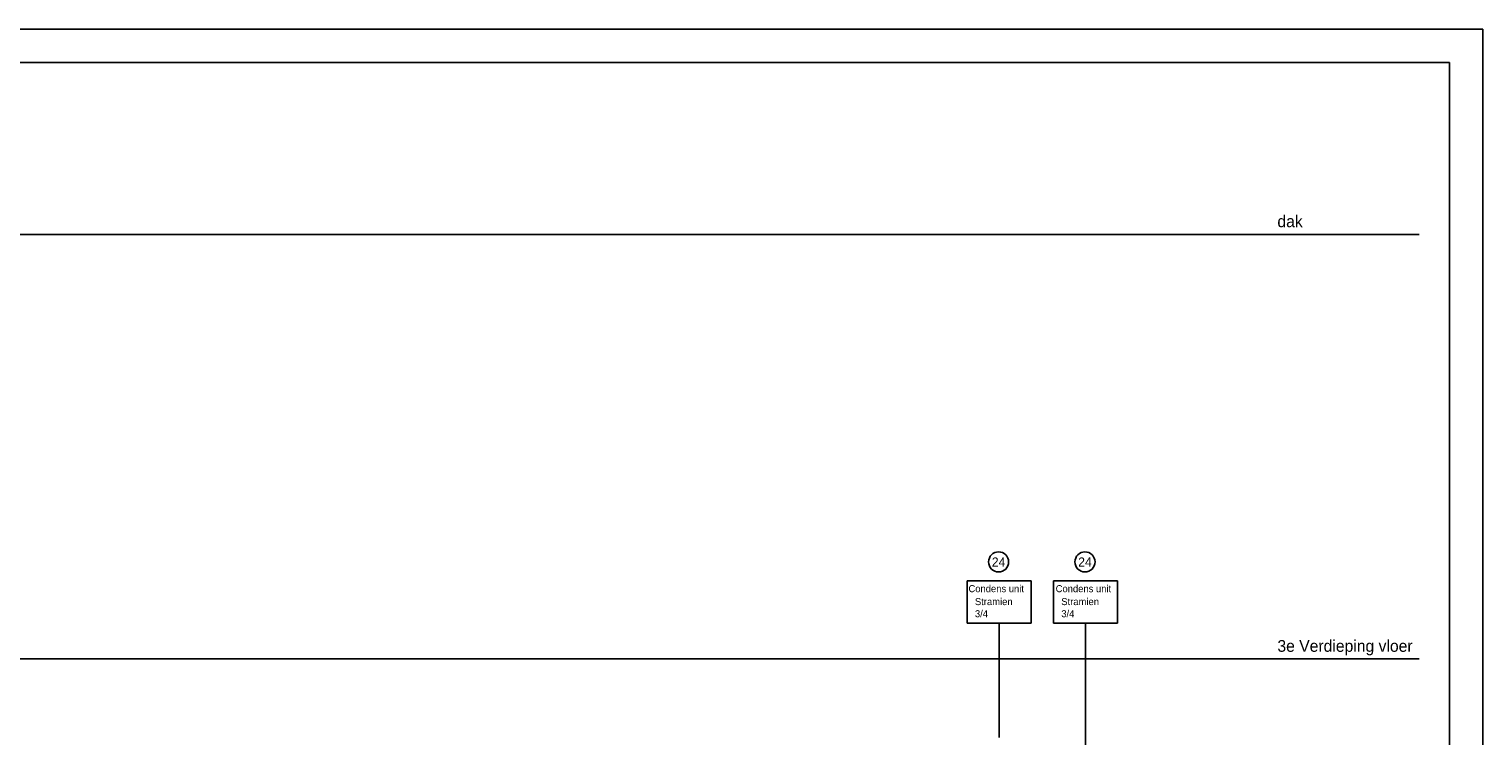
# Model space of a CAD drawing. Extents: x -490 to 1189, y 0 to 841.
# Tile 28 of 28: x 755 to 1189, y 630 to 841. Entities that reach past the tile are written whole.
import ezdxf
from ezdxf.enums import TextEntityAlignment as Align

# ---------------------------------------------------------------- set-up
doc = ezdxf.new("R2010")
doc.units = 0
doc.linetypes.add('2322140', pattern=[45, 40, -5])
doc.layers.get('0').update_dxf_attribs({"linetype": 'CONTINUOUS'})
for name, color, linetype in [('00KAD070', 5, 'CONTINUOUS'), ('WL$1----', 3, 'CONTINUOUS'), ('WL5448--', 4, 'CONTINUOUS'), ('WL561---', 4, 'CONTINUOUS')]:
    doc.layers.add(name, color=color, linetype=linetype)
doc.styles.add('BURO-018', font='BUROFONT.shx', dxfattribs={"height": 1.8})
doc.styles.add('BURO-025', font='BUROFONT.shx', dxfattribs={"height": 2.5})

# ---------------------------------------------------------------- blocks, each defined once
blk = doc.blocks.new('3048601')
at = {"color": 0, "linetype": 'CONTINUOUS'}
blk.add_circle((0, 0), 2, dxfattribs=at)
at = {"color": 0, "linetype": 'CONTINUOUS', "style": 'BURO-018', "flags": 1}
blk.add_attdef('CV_MATCODE', (0, 0), '', height=1.8, dxfattribs=at)

msp = doc.modelspace()

# ---------------------------------------------------------------- linework, layer by layer
at = {"layer": '00KAD070', "linetype": 'CONTINUOUS'}
for p, q in [((1179, 831), (-479.54, 831)), ((1179, 10), (1179, 831))]:
    msp.add_line(p, q, dxfattribs=at)
at = {"layer": 'WL$1----', "color": 3}
for p, q in [((1189, 841), (-489.54, 841)), ((1189, 0), (1189, 841))]:
    msp.add_line(p, q, dxfattribs=at)
at = {"layer": 'WL$1----', "color": 7}
for points in [[(1035.18, 676.33), (1054.22, 676.33), (1054.22, 663.75), (1035.18, 663.75)], [(1060.94, 676.33), (1079.99, 676.33), (1079.99, 663.75), (1060.94, 663.75)]]:
    msp.add_lwpolyline(points, close=True, dxfattribs=at)
at = {"layer": 'WL5448--', "color": 1, "linetype": '2322140'}
for p, q in [((1070.47, 663.75), (1070.47, 314.68)), ((1044.7, 314.68), (1044.7, 663.44))]:
    msp.add_line(p, q, dxfattribs=at)
at = {"layer": 'WL561---', "color": 8, "linetype": 'CONTINUOUS'}
for p, q in [((-439.09, 779.75), (1169.98, 779.75)), ((-439.09, 653.07), (1169.98, 653.07))]:
    msp.add_line(p, q, dxfattribs=at)

# ---------------------------------------------------------------- block references
at = {"layer": 'WL$1----', "color": 7}
ref = msp.add_blockref('3048601', (1044.54, 682.02), dxfattribs=dict(at, xscale=1.5, yscale=1.5, zscale=1.5))
ref.add_attrib('CV_TEXT1', '24', dxfattribs={"layer": '0', "color": 1, "linetype": 'CONTINUOUS', "height": 2.7, "style": 'BURO-018'}).set_placement((1044.54, 682.02), align=Align.MIDDLE)
ref = msp.add_blockref('3048601', (1070.3, 682.02), dxfattribs=dict(at, xscale=1.5, yscale=1.5, zscale=1.5))
ref.add_attrib('CV_TEXT1', '24', dxfattribs={"layer": '0', "color": 1, "linetype": 'CONTINUOUS', "height": 2.7, "style": 'BURO-018'}).set_placement((1070.3, 682.02), align=Align.MIDDLE)

# ---------------------------------------------------------------- texts
for s, height, style, p in [('dak', 3.5, 'BURO-018', (1127.7, 781.89)), ('Condens unit', 2.1, 'BURO-025', (1035.55, 672.99)), ('Condens unit', 2.1, 'BURO-025', (1061.56, 672.99)), ('Stramien', 2.1, 'BURO-025', (1037.48, 669.13)), ('Stramien', 2.1, 'BURO-025', (1063.24, 669.13)), ('3/4', 2.1, 'BURO-025', (1037.48, 665.52)), ('3/4', 2.1, 'BURO-025', (1063.24, 665.52)), ('3e Verdieping vloer', 3.5, 'BURO-018', (1127.7, 655.2))]:
    msp.add_text(s, height=height, dxfattribs=dict(at, style=style)).set_placement(p)

doc.saveas('drawing.dxf')
